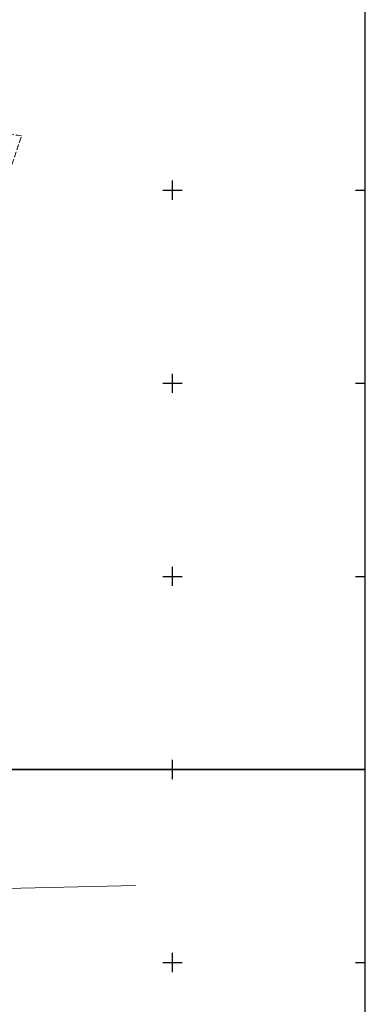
# Model space of a CAD drawing. Header units: metres. Extents: x 7477116 to 7525112, y 5510197 to 5567455.
# Tile 15 of 18: x 7496310 to 7496400, y 5531689 to 5531944. Entities that reach past the tile are written whole.
import ezdxf

# ---------------------------------------------------------------- set-up
doc = ezdxf.new("R2010")
doc.units = ezdxf.units.M
doc.linetypes.add('egkk-500', pattern=[2, 1.5, -0.5])
doc.linetypes.add('egug-500', pattern=[1, 0.5, -0.5])
doc.layers.get('0').update_dxf_attribs({"color": 2, "lineweight": 5})

# ---------------------------------------------------------------- blocks, each defined once
blk = doc.blocks.new('RAMKA500KP')
at = {"color": 0}
for p, q in [((347.5, 250), (352.5, 250)), ((350, 247.5), (350, 250)), ((397.5, 250), (400, 250)), ((400, 247.5), (400, 250)), ((350, 197.5), (350, 202.5)), ((400, 197.5), (400, 202.5)), ((347.5, 200), (352.5, 200)), ((397.5, 200), (400, 200)), ((350, 147.5), (350, 152.5)), ((400, 147.5), (400, 152.5)), ((347.5, 150), (352.5, 150)), ((397.5, 150), (400, 150)), ((350, 97.5), (350, 102.5)), ((400, 97.5), (400, 102.5)), ((347.5, 100), (352.5, 100)), ((397.5, 100), (400, 100)), ((350, 47.5), (350, 52.5)), ((400, 47.5), (400, 52.5)), ((347.5, 50), (352.5, 50)), ((397.5, 50), (400, 50)), ((347.5, 0), (352.5, 0)), ((350, 0), (350, 2.5)), ((397.5, 0), (400, 0)), ((400, 0), (400, 2.5))]:
    blk.add_line(p, q, dxfattribs=at)
at = {"color": 0, "flags": 128}
blk.add_lwpolyline([(0, 0), (400, 0), (400, 250), (0, 250)], close=True, dxfattribs=at)

msp = doc.modelspace()

# ---------------------------------------------------------------- linework, layer by layer
at = {"layer": '217-kontur klasyfikacyjny', "color": 92, "linetype": 'egkk-500', "lineweight": 18, "flags": 128}
for points in [[(7496310.92, 5531914.14), (7496299.56, 5531915.41)], [(7496307.8, 5531904.75), (7496310.92, 5531914.14)]]:
    msp.add_lwpolyline(points, dxfattribs=at)
at = {"layer": '218-kontur użytku gruntowego', "color": 94, "linetype": 'egug-500', "lineweight": 18, "flags": 128}
for points in [[(7496310.92, 5531914.14), (7496299.56, 5531915.41)], [(7496307.8, 5531904.75), (7496310.92, 5531914.14)]]:
    msp.add_lwpolyline(points, dxfattribs=at)
at = {"layer": 'przewód wodociągowy', "color": 5, "linetype": 'CONTINUOUS', "lineweight": 18, "flags": 128}
msp.add_lwpolyline([(7496340.41, 5531719.9), (7496303.23, 5531719.03), (7496295.77, 5531719.88), (7496293.99, 5531737.64), (7496292.7, 5531745.25), (7496271.34, 5531746.25), (7496225.4, 5531745.64), (7496203.25, 5531746.77), (7496181.88, 5531753.6), (7496169.34, 5531756.45), (7496135.12, 5531759.9), (7496115.55, 5531761.85)], dxfattribs=at)

# ---------------------------------------------------------------- block references
at = {"layer": 'Wstawianie ramki sekcyjnej z opisem', "color": 7, "linetype": 'CONTINUOUS', "lineweight": 13}
for p in [(7496000, 5531750), (7496000, 5531500)]:
    msp.add_blockref('RAMKA500KP', p, dxfattribs=at)

doc.saveas('drawing.dxf')
